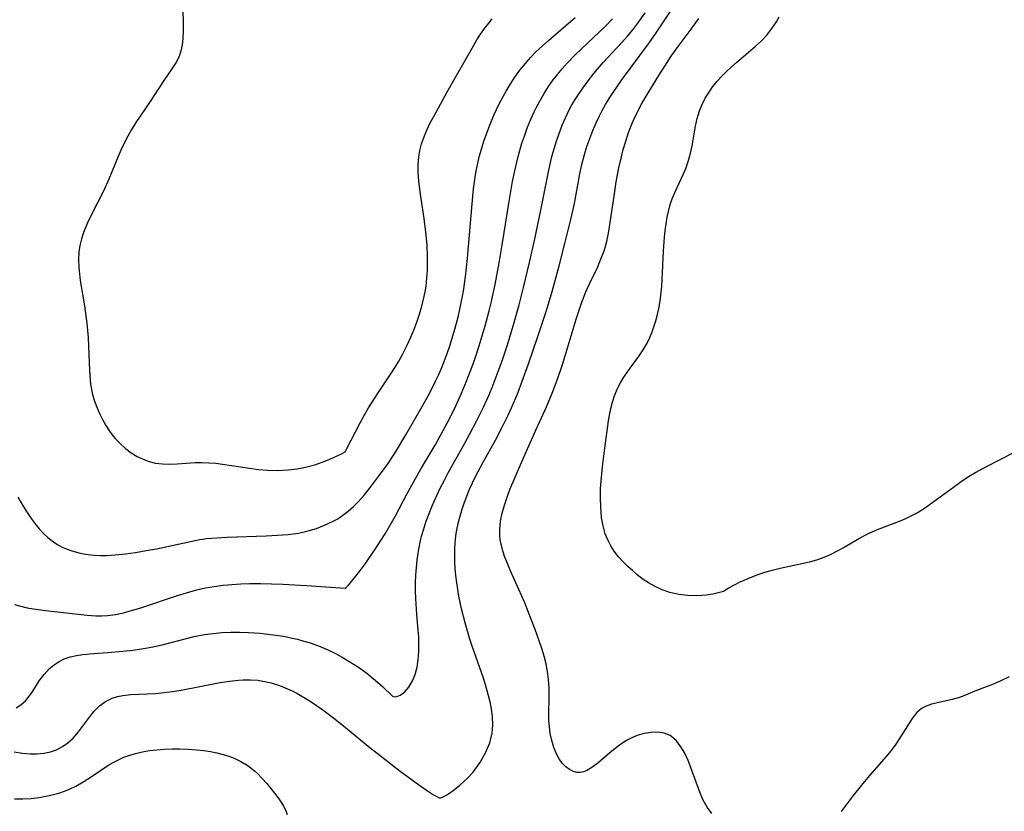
# Model space of a CAD drawing. Header units: inches. Extents: x 1073367 to 1082519, y 1569854 to 1574957.
# Tile 249 of 256: x 1077810 to 1078018, y 1573815 to 1573982. Entities that reach past the tile are written whole.
import ezdxf

# ---------------------------------------------------------------- set-up
doc = ezdxf.new("R2010")
doc.units = ezdxf.units.IN
doc.header["$MEASUREMENT"] = 0
doc.layers.add('CGG_CurvaNivelLidar_v1', color=7, linetype='Continuous', lineweight=30, true_color=0x008008)

msp = doc.modelspace()

# ---------------------------------------------------------------- linework, layer by layer
at = {"layer": 'CGG_CurvaNivelLidar_v1'}
for points in [[(1077808.628, 1573827.856, 71), (1077810.3597, 1573827.5818, 71), (1077812.0819, 1573827.4538, 71), (1077813.5035, 1573827.4586, 71), (1077814.8917, 1573827.5823, 71), (1077816.2654, 1573827.8572, 71), (1077817.5702, 1573828.307, 71), (1077818.816, 1573828.9669, 71), (1077819.9708, 1573829.8003, 71), (1077821.0349, 1573830.7736, 71), (1077822.1984, 1573832.0863, 71), (1077823.2677, 1573833.4877, 71), (1077824.7277, 1573835.4865, 71), (1077825.5026, 1573836.4226, 71), (1077826.6489, 1573837.5423, 71), (1077827.922, 1573838.4771, 71), (1077829.3161, 1573839.1842, 71), (1077830.4198, 1573839.5375, 71), (1077831.5776, 1573839.7713, 71), (1077833.241, 1573839.955, 71), (1077838.4646, 1573840.2083, 71), (1077840.245, 1573840.3769, 71), (1077842.039, 1573840.6135, 71), (1077843.8928, 1573840.9121, 71), (1077852.1173, 1573842.4655, 71), (1077854.046, 1573842.7835, 71), (1077855.9673, 1573843.0132, 71), (1077856.9528, 1573843.0803, 71), (1077858.4711, 1573843.0927, 71), (1077860.0543, 1573842.9668, 71), (1077861.1176, 1573842.8039, 71), (1077862.8818, 1573842.4022, 71), (1077864.6171, 1573841.8584, 71), (1077866.3177, 1573841.1849, 71), (1077867.318, 1573840.7207, 71), (1077868.3031, 1573840.2152, 71), (1077869.7068, 1573839.4173, 71), (1077871.0842, 1573838.5571, 71), (1077872.4395, 1573837.6478, 71), (1077873.7651, 1573836.707, 71), (1077876.3709, 1573834.7408, 71), (1077878.5368, 1573833.0151, 71), (1077883.6951, 1573828.7718, 71), (1077885.2079, 1573827.5631, 71), (1077890.1086, 1573823.7999, 71), (1077894.2348, 1573820.7891, 71), (1077895.8488, 1573819.6667, 71), (1077897.1577, 1573818.8173, 71), (1077897.8561, 1573818.4102, 71), (1077898.3159, 1573818.1815, 71), (1077898.5, 1573818.1445, 71), (1077898.689, 1573818.1705, 71), (1077899.1861, 1573818.3873, 71), (1077899.9278, 1573818.7932, 71), (1077901.2167, 1573819.6476, 71), (1077902.707, 1573820.8252, 71), (1077904.273, 1573822.2852, 71), (1077905.4735, 1573823.6016, 71), (1077906.9295, 1573825.5645, 71), (1077908.1154, 1573827.65, 71), (1077908.9864, 1573829.766, 71), (1077909.4917, 1573831.7987, 71), (1077909.6196, 1573833.5238, 71), (1077909.5483, 1573835.3219, 71), (1077909.353, 1573836.8675, 71), (1077909.0603, 1573838.4131, 71), (1077908.693, 1573839.9572, 71), (1077908.2678, 1573841.4986, 71), (1077907.6831, 1573843.385, 71), (1077905.2947, 1573850.1759, 71), (1077904.7272, 1573851.881, 71), (1077904.1987, 1573853.5976, 71), (1077903.7824, 1573855.0806, 71), (1077903.046, 1573858.0684, 71), (1077902.5047, 1573860.6873, 71), (1077902.2532, 1573862.1155, 71), (1077902.0371, 1573863.5464, 71), (1077901.8552, 1573865.0423, 71), (1077901.7224, 1573866.5393, 71), (1077901.6492, 1573867.8767, 71), (1077901.6196, 1573869.212, 71), (1077901.635, 1573870.5434, 71), (1077901.7073, 1573871.9723, 71), (1077901.8505, 1573873.3921, 71), (1077902.0648, 1573874.7398, 71), (1077902.3466, 1573876.0775, 71), (1077902.6848, 1573877.4055, 71), (1077903.119, 1573878.88, 71), (1077903.6067, 1573880.3594, 71), (1077904.1431, 1573881.825, 71), (1077904.7335, 1573883.2724, 71), (1077905.3534, 1573884.6384, 71), (1077906.0169, 1573885.9875, 71), (1077907.6259, 1573888.9986, 71), (1077910.2235, 1573893.6379, 71), (1077911.5818, 1573896.2421, 71), (1077912.8903, 1573898.9309, 71), (1077913.5862, 1573900.4628, 71), (1077914.8939, 1573903.5648, 71), (1077915.8653, 1573906.0699, 71), (1077917.1888, 1573909.7146, 71), (1077919.1767, 1573915.4933, 71), (1077920.9522, 1573920.9617, 71), (1077922.1441, 1573925.0003, 71), (1077923.6273, 1573930.3805, 71), (1077924.8654, 1573935.1133, 71), (1077926.1045, 1573940.1587, 71), (1077926.8592, 1573943.5985, 71), (1077928.0342, 1573949.8047, 71), (1077928.3898, 1573951.5022, 71), (1077928.988, 1573953.8936, 71), (1077929.5122, 1573955.6075, 71), (1077930.1031, 1573957.2988, 71), (1077930.7527, 1573958.9678, 71), (1077931.4577, 1573960.6126, 71), (1077932.0676, 1573961.9171, 71), (1077932.7236, 1573963.1981, 71), (1077933.4533, 1573964.486, 71), (1077934.2311, 1573965.7488, 71), (1077935.0465, 1573966.992, 71), (1077936.1347, 1573968.5665, 71), (1077937.2547, 1573970.1241, 71), (1077942.5033, 1573977.229, 71), (1077944.1576, 1573979.5829, 71), (1077953.3409, 1573993.464, 71)], [(1077843.8319, 1573991.8742, 73), (1077844.2591, 1573982.277, 73), (1077844.2812, 1573979.7418, 73), (1077844.2396, 1573978.6097, 73), (1077844.1459, 1573977.508, 73), (1077843.8915, 1573976.0143, 73), (1077843.4493, 1573974.6139, 73), (1077842.7665, 1573973.2823, 73), (1077841.9229, 1573972.0063, 73), (1077840.1767, 1573969.497, 73), (1077837.1686, 1573964.8711, 73), (1077834.3162, 1573960.6382, 73), (1077833.3146, 1573959.0402, 73), (1077832.6028, 1573957.7685, 73), (1077831.9362, 1573956.4678, 73), (1077831.2038, 1573954.9314, 73), (1077830.516, 1573953.3725, 73), (1077828.5849, 1573948.7325, 73), (1077827.3685, 1573946.0418, 73), (1077826.3059, 1573943.8751, 73), (1077824.3077, 1573939.9856, 73), (1077823.7158, 1573938.6778, 73), (1077823.2445, 1573937.4609, 73), (1077822.8108, 1573936.106, 73), (1077822.4779, 1573934.7331, 73), (1077822.2662, 1573933.343, 73), (1077822.1896, 1573931.7269, 73), (1077822.2542, 1573930.0924, 73), (1077822.3854, 1573928.7219, 73), (1077822.5724, 1573927.345, 73), (1077823.4877, 1573921.9791, 73), (1077823.952, 1573918.2381, 73), (1077824.2015, 1573915.2689, 73), (1077824.3053, 1573913.3812, 73), (1077824.4972, 1573908.3947, 73), (1077824.5646, 1573907.3587, 73), (1077824.7533, 1573905.4439, 73), (1077825.0813, 1573903.5724, 73), (1077825.5052, 1573902.0545, 73), (1077826.0487, 1573900.5722, 73), (1077826.6257, 1573899.2523, 73), (1077827.2724, 1573897.9643, 73), (1077827.9864, 1573896.7157, 73), (1077828.7692, 1573895.5169, 73), (1077829.5213, 1573894.5081, 73), (1077830.026, 1573893.8986, 73), (1077831.0452, 1573892.8216, 73), (1077832.1456, 1573891.8404, 73), (1077833.3173, 1573890.9625, 73), (1077834.555, 1573890.2016, 73), (1077835.81, 1573889.5944, 73), (1077837.1146, 1573889.1224, 73), (1077838.4613, 1573888.7992, 73), (1077839.9443, 1573888.627, 73), (1077841.4588, 1573888.5939, 73), (1077842.9964, 1573888.6509, 73), (1077846.8153, 1573888.8926, 73), (1077848.3014, 1573888.923, 73), (1077849.7283, 1573888.8745, 73), (1077851.1593, 1573888.7586, 73), (1077852.5936, 1573888.5914, 73), (1077860.1716, 1573887.4458, 73), (1077862.0955, 1573887.2822, 73), (1077864.2341, 1573887.2433, 73), (1077866.4787, 1573887.3578, 73), (1077868.3288, 1573887.5823, 73), (1077870.1416, 1573887.9338, 73), (1077872.2623, 1573888.5288, 73), (1077874.1878, 1573889.2183, 73), (1077875.8496, 1573889.9057, 73), (1077877.7296, 1573890.7739, 73), (1077878.5, 1573891.174, 73), (1077878.8659, 1573891.8416, 73), (1077880.6442, 1573895.3975, 73), (1077881.6252, 1573897.2885, 73), (1077882.491, 1573898.8526, 73), (1077883.4312, 1573900.4573, 73), (1077885.4349, 1573903.6312, 73), (1077888.2798, 1573907.8279, 73), (1077889.0656, 1573909.0492, 73), (1077889.8092, 1573910.2906, 73), (1077890.5156, 1573911.5548, 73), (1077891.5837, 1573913.6605, 73), (1077892.2892, 1573915.2262, 73), (1077892.9416, 1573916.8145, 73), (1077893.5834, 1573918.5165, 73), (1077894.1679, 1573920.2126, 73), (1077894.6877, 1573921.9247, 73), (1077895.1194, 1573923.6572, 73), (1077895.3599, 1573924.9028, 73), (1077895.5489, 1573926.159, 73), (1077895.7302, 1573927.8373, 73), (1077895.8412, 1573929.5258, 73), (1077895.8868, 1573931.221, 73), (1077895.8811, 1573932.3533, 73), (1077895.7646, 1573934.8004, 73), (1077895.499, 1573937.547, 73), (1077895.1276, 1573940.4075, 73), (1077894.4284, 1573945.0776, 73), (1077894.0469, 1573948.1898, 73), (1077893.906, 1573950.2608, 73), (1077893.8986, 1573951.8176, 73), (1077894.0106, 1573953.3559, 73), (1077894.2443, 1573954.7601, 73), (1077894.595, 1573956.1425, 73), (1077895.0513, 1573957.5005, 73), (1077895.7003, 1573959.049, 73), (1077896.4422, 1573960.5728, 73), (1077897.2422, 1573962.0838, 73), (1077899.9478, 1573966.9928, 73), (1077901.7191, 1573970.1099, 73), (1077903.9087, 1573973.8543, 73), (1077905.5349, 1573976.8367, 73), (1077906.281, 1573978.0754, 73), (1077907.0769, 1573979.2865, 73), (1077907.9171, 1573980.4686, 73), (1077908.7984, 1573981.6184, 73), (1077909.5305, 1573982.5068, 73)], [(1077809.0068, 1573837.1616, 71.5), (1077810.0244, 1573837.7922, 71.5), (1077810.9731, 1573838.651, 71.5), (1077811.8432, 1573839.6843, 71.5), (1077812.5378, 1573840.6916, 71.5), (1077813.9037, 1573842.8293, 71.5), (1077814.9249, 1573844.2078, 71.5), (1077816.094, 1573845.4643, 71.5), (1077817.0465, 1573846.2562, 71.5), (1077818.0839, 1573846.9329, 71.5), (1077819.1991, 1573847.4803, 71.5), (1077820.4523, 1573847.9079, 71.5), (1077821.77, 1573848.2089, 71.5), (1077823.1377, 1573848.4159, 71.5), (1077825.3447, 1573848.6236, 71.5), (1077828.3915, 1573848.8267, 71.5), (1077831.5452, 1573849.0876, 71.5), (1077833.7127, 1573849.3373, 71.5), (1077836.755, 1573849.8034, 71.5), (1077838.2674, 1573850.0942, 71.5), (1077839.8461, 1573850.447, 71.5), (1077846.6266, 1573852.182, 71.5), (1077848.7639, 1573852.611, 71.5), (1077850.6086, 1573852.8607, 71.5), (1077852.4669, 1573853.0148, 71.5), (1077854.3346, 1573853.0911, 71.5), (1077856.2079, 1573853.1007, 71.5), (1077858.0835, 1573853.0488, 71.5), (1077860.561, 1573852.8837, 71.5), (1077862.1923, 1573852.7173, 71.5), (1077863.8184, 1573852.5066, 71.5), (1077865.4368, 1573852.2484, 71.5), (1077867.0442, 1573851.9358, 71.5), (1077868.3854, 1573851.6233, 71.5), (1077869.7575, 1573851.25, 71.5), (1077871.1167, 1573850.8311, 71.5), (1077872.8356, 1573850.2321, 71.5), (1077874.7132, 1573849.4419, 71.5), (1077876.2776, 1573848.6857, 71.5), (1077877.8801, 1573847.8285, 71.5), (1077879.4804, 1573846.8894, 71.5), (1077881.3185, 1573845.6978, 71.5), (1077883.0343, 1573844.4535, 71.5), (1077884.8392, 1573842.9761, 71.5), (1077886.3447, 1573841.6229, 71.5), (1077888.5, 1573839.6038, 71.5), (1077888.8241, 1573839.4713, 71.5), (1077889.3812, 1573839.5278, 71.5), (1077890.0955, 1573839.8063, 71.5), (1077891.0138, 1573840.4661, 71.5), (1077891.9203, 1573841.4827, 71.5), (1077892.7208, 1573842.818, 71.5), (1077893.2647, 1573844.1878, 71.5), (1077893.6534, 1573845.7087, 71.5), (1077893.893, 1573847.3437, 71.5), (1077894.0105, 1573849.0307, 71.5), (1077894.041, 1573850.5914, 71.5), (1077894.0068, 1573852.1115, 71.5), (1077893.9118, 1573853.5467, 71.5), (1077893.6168, 1573856.8377, 71.5), (1077893.3901, 1573860.1991, 71.5), (1077893.3353, 1573861.8552, 71.5), (1077893.3354, 1573863.5099, 71.5), (1077893.4003, 1573865.1336, 71.5), (1077893.524, 1573866.753, 71.5), (1077893.7006, 1573868.3662, 71.5), (1077893.9654, 1573870.193, 71.5), (1077894.26, 1573871.7807, 71.5), (1077894.6228, 1573873.353, 71.5), (1077895.073, 1573874.9434, 71.5), (1077895.5906, 1573876.5165, 71.5), (1077896.188, 1573878.1414, 71.5), (1077896.835, 1573879.7509, 71.5), (1077897.5268, 1573881.3448, 71.5), (1077898.4713, 1573883.3491, 71.5), (1077899.485, 1573885.3242, 71.5), (1077900.315, 1573886.8607, 71.5), (1077903.3813, 1573892.3529, 71.5), (1077904.8077, 1573894.979, 71.5), (1077906.2635, 1573897.7827, 71.5), (1077907.6458, 1573900.5932, 71.5), (1077908.7779, 1573903.0652, 71.5), (1077909.491, 1573904.7503, 71.5), (1077910.5827, 1573907.5415, 71.5), (1077911.6003, 1573910.3623, 71.5), (1077912.6543, 1573913.5179, 71.5), (1077914.0181, 1573917.9909, 71.5), (1077915.1911, 1573922.1653, 71.5), (1077916.1419, 1573925.873, 71.5), (1077917.4012, 1573931.1356, 71.5), (1077918.4413, 1573935.7817, 71.5), (1077919.771, 1573942.1308, 71.5), (1077921.4444, 1573950.5876, 71.5), (1077922.1095, 1573953.4576, 71.5), (1077922.5607, 1573955.1112, 71.5), (1077923.0624, 1573956.7473, 71.5), (1077923.615, 1573958.3637, 71.5), (1077924.2747, 1573960.0881, 71.5), (1077924.9562, 1573961.6717, 71.5), (1077925.71, 1573963.2191, 71.5), (1077926.2754, 1573964.2565, 71.5), (1077926.8782, 1573965.2734, 71.5), (1077927.7267, 1573966.5883, 71.5), (1077928.623, 1573967.8753, 71.5), (1077929.7877, 1573969.442, 71.5), (1077931.0005, 1573970.9768, 71.5), (1077932.9594, 1573973.2867, 71.5), (1077936.8768, 1573977.5568, 71.5), (1077938.0509, 1573978.8765, 71.5), (1077939.1743, 1573980.2186, 71.5), (1077940.249, 1573981.5991, 71.5), (1077941.789, 1573983.7841, 71.5)], [(1077808.6745, 1573858.9723, 72), (1077809.9905, 1573858.5778, 72), (1077811.3369, 1573858.2602, 72), (1077812.7059, 1573858.0087, 72), (1077815.248, 1573857.663, 72), (1077823.9944, 1573856.695, 72), (1077825.8618, 1573856.5794, 72), (1077827.0919, 1573856.5716, 72), (1077828.317, 1573856.6367, 72), (1077830.0163, 1573856.8641, 72), (1077831.7064, 1573857.221, 72), (1077832.901, 1573857.532, 72), (1077835.553, 1573858.3266, 72), (1077843.1038, 1573860.8359, 72), (1077846.366, 1573861.8202, 72), (1077848.0119, 1573862.2368, 72), (1077848.9672, 1573862.4432, 72), (1077850.8246, 1573862.7675, 72), (1077852.6966, 1573863.0105, 72), (1077854.5795, 1573863.1868, 72), (1077856.4704, 1573863.3057, 72), (1077858.367, 1573863.3716, 72), (1077860.5981, 1573863.3765, 72), (1077862.8988, 1573863.3214, 72), (1077865.3548, 1573863.2233, 72), (1077870.3266, 1573862.9512, 72), (1077875.4816, 1573862.6168, 72), (1077878.5, 1573862.3846, 72), (1077878.7109, 1573862.5508, 72), (1077879.1816, 1573863.054, 72), (1077880.7381, 1573864.9116, 72), (1077881.7278, 1573866.1938, 72), (1077882.7571, 1573867.607, 72), (1077884.9498, 1573870.8224, 72), (1077886.9032, 1573873.8767, 72), (1077887.9805, 1573875.6608, 72), (1077889.0957, 1573877.6364, 72), (1077891.4966, 1573882.2432, 72), (1077892.8687, 1573884.7889, 72), (1077894.4952, 1573887.6318, 72), (1077897.4439, 1573892.5652, 72), (1077899.1945, 1573895.6676, 72), (1077900.0206, 1573897.2275, 72), (1077901.5992, 1573900.3854, 72), (1077903.0639, 1573903.5796, 72), (1077904.1136, 1573906.1103, 72), (1077905.2798, 1573909.1668, 72), (1077905.9199, 1573910.9572, 72), (1077906.7812, 1573913.5288, 72), (1077908.0387, 1573917.7447, 72), (1077908.8779, 1573920.9242, 72), (1077909.2876, 1573922.6192, 72), (1077910.1168, 1573926.497, 72), (1077910.9572, 1573931.0623, 72), (1077911.678, 1573935.3023, 72), (1077913.0038, 1573943.5428, 72), (1077913.824, 1573948.215, 72), (1077914.2795, 1573950.4934, 72), (1077914.975, 1573953.468, 72), (1077915.803, 1573956.3289, 72), (1077916.3687, 1573958.0167, 72), (1077916.9853, 1573959.6841, 72), (1077917.6554, 1573961.3279, 72), (1077918.386, 1573962.9426, 72), (1077918.7995, 1573963.7802, 72), (1077919.6134, 1573965.2974, 72), (1077920.488, 1573966.7802, 72), (1077921.42, 1573968.2271, 72), (1077922.4105, 1573969.6344, 72), (1077923.3361, 1573970.8404, 72), (1077924.3067, 1573972.0116, 72), (1077925.3202, 1573973.1473, 72), (1077927.0378, 1573974.9057, 72), (1077932.1725, 1573979.7714, 72), (1077933.5706, 1573981.1501, 72), (1077934.924, 1573982.5641, 72)], [(1077809.4061, 1573881.5843, 72.5), (1077810.285, 1573880.0538, 72.5), (1077811.2086, 1573878.5612, 72.5), (1077812.1842, 1573877.1187, 72.5), (1077813.0161, 1573876.0035, 72.5), (1077813.8946, 1573874.9416, 72.5), (1077814.8271, 1573873.9459, 72.5), (1077815.8272, 1573873.0251, 72.5), (1077816.8878, 1573872.1936, 72.5), (1077817.8651, 1573871.547, 72.5), (1077818.889, 1573870.9882, 72.5), (1077820.5484, 1573870.3178, 72.5), (1077822.2945, 1573869.8383, 72.5), (1077823.25, 1573869.6484, 72.5), (1077824.2201, 1573869.4999, 72.5), (1077825.5296, 1573869.3638, 72.5), (1077826.8552, 1573869.2955, 72.5), (1077828.1921, 1573869.2949, 72.5), (1077830.0239, 1573869.4074, 72.5), (1077832.1082, 1573869.6459, 72.5), (1077834.2445, 1573869.9514, 72.5), (1077836.4639, 1573870.3188, 72.5), (1077838.6481, 1573870.7261, 72.5), (1077847.7902, 1573872.6481, 72.5), (1077848.4104, 1573872.7567, 72.5), (1077848.5, 1573872.7465, 72.5), (1077848.5388, 1573872.7748, 72.5), (1077849.1043, 1573872.852, 72.5), (1077850.2534, 1573872.9434, 72.5), (1077853.5792, 1573873.1434, 72.5), (1077861.7778, 1573873.4598, 72.5), (1077864.2092, 1573873.5779, 72.5), (1077866.4696, 1573873.7518, 72.5), (1077868.6027, 1573874.0346, 72.5), (1077870.6462, 1573874.4835, 72.5), (1077872.4185, 1573875.0131, 72.5), (1077874.1398, 1573875.6613, 72.5), (1077875.7963, 1573876.4363, 72.5), (1077876.9118, 1573877.0657, 72.5), (1077877.9797, 1573877.7711, 72.5), (1077879.1376, 1573878.6746, 72.5), (1077880.2361, 1573879.6642, 72.5), (1077881.2851, 1573880.7223, 72.5), (1077882.4693, 1573882.0397, 72.5), (1077883.6087, 1573883.4134, 72.5), (1077885.7469, 1573886.2108, 72.5), (1077887.5372, 1573888.7303, 72.5), (1077889.0956, 1573891.0978, 72.5), (1077891.319, 1573894.7675, 72.5), (1077894.4413, 1573900.2296, 72.5), (1077896.2642, 1573903.5114, 72.5), (1077897.6313, 1573906.1918, 72.5), (1077898.2246, 1573907.4598, 72.5), (1077898.8625, 1573908.9308, 72.5), (1077900.0202, 1573911.9218, 72.5), (1077900.5759, 1573913.5265, 72.5), (1077901.5066, 1573916.5363, 72.5), (1077902.3251, 1573919.5962, 72.5), (1077902.9252, 1573922.2215, 72.5), (1077903.4451, 1573925.0478, 72.5), (1077903.8756, 1573928.0757, 72.5), (1077904.3159, 1573932.0425, 72.5), (1077905.2604, 1573943.5217, 72.5), (1077905.5812, 1573946.6413, 72.5), (1077906.0134, 1573949.6291, 72.5), (1077906.2804, 1573951.1104, 72.5), (1077906.7809, 1573953.3994, 72.5), (1077907.2341, 1573955.0465, 72.5), (1077907.7806, 1573956.7547, 72.5), (1077908.8538, 1573959.712, 72.5), (1077909.8742, 1573962.2122, 72.5), (1077910.4132, 1573963.4068, 72.5), (1077911.0538, 1573964.7188, 72.5), (1077911.7335, 1573966.0103, 72.5), (1077912.4496, 1573967.2808, 72.5), (1077913.3144, 1573968.7084, 72.5), (1077914.3182, 1573970.2316, 72.5), (1077915.3819, 1573971.7089, 72.5), (1077916.5082, 1573973.1333, 72.5), (1077917.5966, 1573974.3761, 72.5), (1077918.7392, 1573975.5495, 72.5), (1077920.0369, 1573976.7826, 72.5), (1077921.3731, 1573977.9793, 72.5), (1077925.0904, 1573981.0939, 72.5), (1077927.0252, 1573982.7856, 72.5)], [(1077955.8688, 1573814.8256, 70.5), (1077954.8742, 1573816.2031, 70.5), (1077954.0286, 1573817.6478, 70.5), (1077953.5184, 1573818.7896, 70.5), (1077951.321, 1573824.9018, 70.5), (1077950.855, 1573826.039, 70.5), (1077950.1447, 1573827.5595, 70.5), (1077949.3489, 1573828.9507, 70.5), (1077948.4401, 1573830.1545, 70.5), (1077947.3828, 1573831.0971, 70.5), (1077947.0445, 1573831.3074, 70.5), (1077945.8337, 1573831.7869, 70.5), (1077944.4849, 1573831.9899, 70.5), (1077943.0548, 1573831.9578, 70.5), (1077941.5837, 1573831.7228, 70.5), (1077940.109, 1573831.3025, 70.5), (1077939.1266, 1573830.9123, 70.5), (1077937.8645, 1573830.2522, 70.5), (1077936.6441, 1573829.4612, 70.5), (1077935.4633, 1573828.5817, 70.5), (1077934.3218, 1573827.6516, 70.5), (1077931.787, 1573825.4934, 70.5), (1077930.5793, 1573824.571, 70.5), (1077929.4996, 1573823.9227, 70.5), (1077928.8006, 1573823.6468, 70.5), (1077928.0988, 1573823.5078, 70.5), (1077927.3648, 1573823.5266, 70.5), (1077926.6465, 1573823.7061, 70.5), (1077925.8111, 1573824.1204, 70.5), (1077925.0289, 1573824.7201, 70.5), (1077924.2957, 1573825.4959, 70.5), (1077923.6393, 1573826.4095, 70.5), (1077923.0713, 1573827.4396, 70.5), (1077922.5169, 1573828.8085, 70.5), (1077922.0858, 1573830.2831, 70.5), (1077921.7813, 1573831.7261, 70.5), (1077921.5795, 1573833.2169, 70.5), (1077921.4979, 1573834.444, 70.5), (1077921.4731, 1573835.6882, 70.5), (1077921.5408, 1573839.5834, 70.5), (1077921.53, 1573841.3694, 70.5), (1077921.4229, 1573843.1514, 70.5), (1077921.2039, 1573844.7933, 70.5), (1077920.8794, 1573846.4244, 70.5), (1077920.4623, 1573848.0641, 70.5), (1077919.9764, 1573849.6941, 70.5), (1077919.44, 1573851.3166, 70.5), (1077918.6023, 1573853.6608, 70.5), (1077917.7023, 1573856.0332, 70.5), (1077916.3775, 1573859.3114, 70.5), (1077915.1578, 1573862.1364, 70.5), (1077913.3375, 1573866.1708, 70.5), (1077912.7364, 1573867.5821, 70.5), (1077912.2144, 1573868.9324, 70.5), (1077911.7646, 1573870.2842, 70.5), (1077911.41, 1573871.6387, 70.5), (1077911.2285, 1573872.6217, 70.5), (1077911.1244, 1573873.6078, 70.5), (1077911.1153, 1573874.8144, 70.5), (1077911.2923, 1573876.5141, 70.5), (1077911.6378, 1573878.2169, 70.5), (1077912.1028, 1573879.9212, 70.5), (1077912.64, 1573881.5823, 70.5), (1077913.2572, 1573883.2315, 70.5), (1077915.5177, 1573888.4282, 70.5), (1077916.9366, 1573891.7945, 70.5), (1077918.6894, 1573895.7209, 70.5), (1077920.9964, 1573900.6791, 70.5), (1077922.1848, 1573903.5755, 70.5), (1077923.2785, 1573906.5165, 70.5), (1077924.2517, 1573909.4081, 70.5), (1077925.1066, 1573912.1367, 70.5), (1077927.2272, 1573919.1691, 70.5), (1077927.7702, 1573920.867, 70.5), (1077928.3518, 1573922.5453, 70.5), (1077929.2849, 1573924.9013, 70.5), (1077930.0751, 1573926.6344, 70.5), (1077931.7081, 1573930.065, 70.5), (1077932.2468, 1573931.2987, 70.5), (1077932.7426, 1573932.5482, 70.5), (1077933.1849, 1573933.8161, 70.5), (1077933.6791, 1573935.5443, 70.5), (1077934.0678, 1573937.3026, 70.5), (1077934.4431, 1573939.5835, 70.5), (1077935.2314, 1573945.0967, 70.5), (1077935.715, 1573948.1347, 70.5), (1077936.2626, 1573951.0722, 70.5), (1077936.7858, 1573953.4205, 70.5), (1077937.1823, 1573954.9442, 70.5), (1077937.7104, 1573956.7509, 70.5), (1077938.3005, 1573958.5329, 70.5), (1077938.9639, 1573960.2824, 70.5), (1077939.3854, 1573961.2739, 70.5), (1077940.2934, 1573963.1901, 70.5), (1077941.0151, 1573964.533, 70.5), (1077941.7828, 1573965.854, 70.5), (1077944.6875, 1573970.5987, 70.5), (1077946.4321, 1573973.3429, 70.5), (1077947.3239, 1573974.6634, 70.5), (1077948.7888, 1573976.7292, 70.5), (1077951.5355, 1573980.3692, 70.5), (1077953.1036, 1573982.5774, 70.5)], [(1078019.5422, 1573890.9229, 70), (1078013.7467, 1573887.996, 70), (1078012.068, 1573887.0622, 70), (1078010.4209, 1573886.0726, 70), (1078008.8083, 1573885.0284, 70), (1078007.6478, 1573884.2277, 70), (1078002.0269, 1573880.1106, 70), (1078000.7257, 1573879.2278, 70), (1077999.3983, 1573878.3996, 70), (1077998.0377, 1573877.6427, 70), (1077996.9086, 1573877.0924, 70), (1077995.7586, 1573876.5915, 70), (1077990.7818, 1573874.6951, 70), (1077989.03, 1573873.9407, 70), (1077988.05, 1573873.4574, 70), (1077987.0218, 1573872.9007, 70), (1077983.7889, 1573871.0165, 70), (1077982.1541, 1573870.1053, 70), (1077980.8564, 1573869.4568, 70), (1077979.5303, 1573868.8767, 70), (1077978.1741, 1573868.3801, 70), (1077976.4645, 1573867.8989, 70), (1077971.9392, 1573866.9304, 70), (1077970.2921, 1573866.5619, 70), (1077968.6274, 1573866.1457, 70), (1077966.9842, 1573865.6752, 70), (1077965.1438, 1573865.0574, 70), (1077963.4395, 1573864.3882, 70), (1077961.8121, 1573863.6498, 70), (1077960.4536, 1573862.9562, 70), (1077959.4143, 1573862.3736, 70), (1077958.5, 1573861.784, 70), (1077958.0424, 1573861.6121, 70), (1077957.2308, 1573861.3958, 70), (1077956.0918, 1573861.1547, 70), (1077954.689, 1573860.9399, 70), (1077952.8384, 1573860.7922, 70), (1077950.8192, 1573860.8198, 70), (1077948.9011, 1573861.0537, 70), (1077946.9932, 1573861.5009, 70), (1077945.3914, 1573862.0581, 70), (1077943.8808, 1573862.743, 70), (1077942.4894, 1573863.5205, 70), (1077941.1863, 1573864.3967, 70), (1077940.0619, 1573865.2934, 70), (1077939.1246, 1573866.0939, 70), (1077938.2115, 1573866.915, 70), (1077937.1495, 1573867.9506, 70), (1077936.1597, 1573869.037, 70), (1077935.2662, 1573870.1872, 70), (1077934.5266, 1573871.3508, 70), (1077933.9001, 1573872.5772, 70), (1077933.3923, 1573873.8597, 70), (1077932.9214, 1573875.5712, 70), (1077932.6176, 1573877.3439, 70), (1077932.5, 1573878.4435, 70), (1077932.4232, 1573879.5554, 70), (1077932.3692, 1573881.4782, 70), (1077932.4058, 1573883.4177, 70), (1077932.4959, 1573884.9453, 70), (1077932.7907, 1573888.0062, 70), (1077933.2909, 1573891.9287, 70), (1077934.0911, 1573897.6941, 70), (1077934.2963, 1573898.9104, 70), (1077934.5776, 1573900.3029, 70), (1077934.9223, 1573901.6688, 70), (1077935.3497, 1573903.0008, 70), (1077935.9249, 1573904.3994, 70), (1077936.6077, 1573905.7484, 70), (1077937.2964, 1573906.9109, 70), (1077938.0426, 1573908.039, 70), (1077940.5025, 1573911.3918, 70), (1077941.3923, 1573912.7204, 70), (1077942.1974, 1573914.1051, 70), (1077942.7764, 1573915.2766, 70), (1077943.286, 1573916.4839, 70), (1077943.7272, 1573917.7225, 70), (1077944.0463, 1573918.7859, 70), (1077944.3259, 1573919.8655, 70), (1077944.725, 1573921.7071, 70), (1077945.0386, 1573923.5764, 70), (1077945.2002, 1573924.8501, 70), (1077945.3216, 1573926.1314, 70), (1077945.4111, 1573927.524, 70), (1077945.6711, 1573933.476, 70), (1077945.8768, 1573936.4496, 70), (1077946.0269, 1573937.8816, 70), (1077946.2189, 1573939.2996, 70), (1077946.4578, 1573940.6994, 70), (1077946.7115, 1573941.9022, 70), (1077947.0212, 1573943.0835, 70), (1077947.3098, 1573943.9868, 70), (1077947.6375, 1573944.8746, 70), (1077948.1148, 1573946.0119, 70), (1077949.8187, 1573949.6561, 70), (1077950.3637, 1573950.9385, 70), (1077950.8858, 1573952.3989, 70), (1077951.3133, 1573953.892, 70), (1077951.708, 1573955.7041, 70), (1077952.4291, 1573959.9038, 70), (1077952.7804, 1573961.5165, 70), (1077953.2515, 1573963.0886, 70), (1077953.8144, 1573964.4583, 70), (1077954.4982, 1573965.7818, 70), (1077955.2864, 1573967.0595, 70), (1077956.1184, 1573968.2273, 70), (1077957.0221, 1573969.3535, 70), (1077957.9892, 1573970.4372, 70), (1077959.0145, 1573971.4754, 70), (1077959.7959, 1573972.2034, 70), (1077961.1814, 1573973.4172, 70), (1077965.1082, 1573976.7742, 70), (1077966.3283, 1573977.9177, 70), (1077967.4684, 1573979.1177, 70), (1077968.5527, 1573980.4721, 70), (1077969.4914, 1573981.9191, 70), (1077970.0528, 1573982.989, 70)], [(1078018.6651, 1573843.6702, 70.5), (1078016.8762, 1573842.829, 70.5), (1078015.492, 1573842.2489, 70.5), (1078011.3799, 1573840.642, 70.5), (1078009.0734, 1573839.6991, 70.5), (1078007.929, 1573839.2899, 70.5), (1078006.6159, 1573838.9193, 70.5), (1078003.4858, 1573838.2275, 70.5), (1078002.2664, 1573837.922, 70.5), (1078001.1316, 1573837.5306, 70.5), (1078000.1109, 1573836.9834, 70.5), (1077999.1477, 1573836.1472, 70.5), (1077998.2991, 1573835.1067, 70.5), (1077997.5079, 1573833.9242, 70.5), (1077995.3569, 1573830.503, 70.5), (1077994.5441, 1573829.2923, 70.5), (1077993.6738, 1573828.0972, 70.5), (1077992.7034, 1573826.8921, 70.5), (1077989.1419, 1573822.8711, 70.5), (1077987.7193, 1573821.1839, 70.5), (1077985.7354, 1573818.6687, 70.5), (1077983.2014, 1573815.242, 70.5)], [(1077808.7136, 1573817.9726, 70.5), (1077810.4326, 1573817.9407, 70.5), (1077812.1935, 1573818.0419, 70.5), (1077813.8927, 1573818.2534, 70.5), (1077815.2845, 1573818.4921, 70.5), (1077816.6709, 1573818.7952, 70.5), (1077818.042, 1573819.1769, 70.5), (1077819.2593, 1573819.6, 70.5), (1077820.4531, 1573820.0935, 70.5), (1077821.6202, 1573820.6519, 70.5), (1077823.2881, 1573821.5788, 70.5), (1077824.9013, 1573822.5903, 70.5), (1077828.4065, 1573824.9659, 70.5), (1077829.4783, 1573825.6254, 70.5), (1077830.6062, 1573826.2059, 70.5), (1077831.7827, 1573826.7084, 70.5), (1077832.9989, 1573827.1437, 70.5), (1077834.2551, 1573827.5187, 70.5), (1077835.7155, 1573827.8591, 70.5), (1077837.208, 1573828.1173, 70.5), (1077838.7251, 1573828.3019, 70.5), (1077840.3321, 1573828.4228, 70.5), (1077841.9521, 1573828.4784, 70.5), (1077843.5791, 1573828.4749, 70.5), (1077845.4457, 1573828.4038, 70.5), (1077847.0393, 1573828.2881, 70.5), (1077848.6215, 1573828.1166, 70.5), (1077850.0223, 1573827.9086, 70.5), (1077851.4013, 1573827.6413, 70.5), (1077852.7507, 1573827.3043, 70.5), (1077853.9252, 1573826.9358, 70.5), (1077855.0646, 1573826.5063, 70.5), (1077856.4801, 1573825.8582, 70.5), (1077857.8028, 1573825.0831, 70.5), (1077858.5852, 1573824.5113, 70.5), (1077859.3269, 1573823.8865, 70.5), (1077859.9887, 1573823.2672, 70.5), (1077860.9812, 1573822.246, 70.5), (1077861.9249, 1573821.1852, 70.5), (1077862.8214, 1573820.107, 70.5), (1077864.3459, 1573818.1439, 70.5), (1077864.9243, 1573817.3323, 70.5), (1077865.4979, 1573816.4188, 70.5), (1077865.9478, 1573815.5148, 70.5), (1077866.2353, 1573814.6177, 70.5)]]:
    msp.add_polyline3d(points, dxfattribs=at)

doc.saveas('drawing.dxf')
